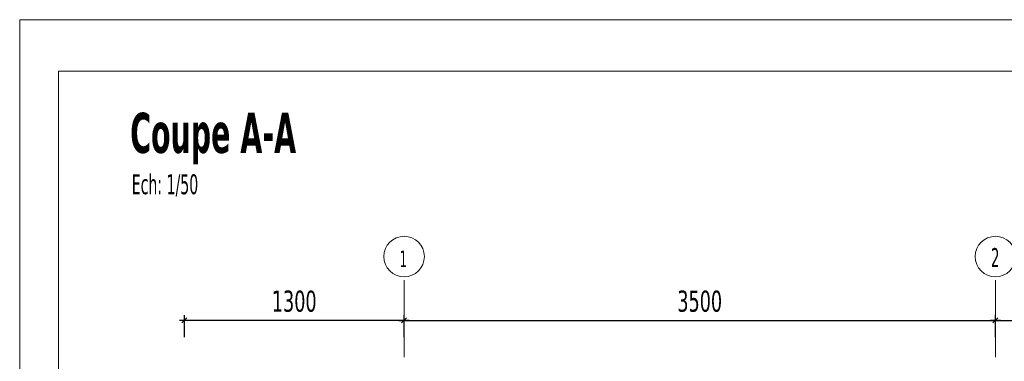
# Model space of a CAD drawing. Header units: millimetres. Extents: x 1567 to 2756, y -116 to 725.
# Tile 196 of 256: x 1567 to 1683, y 685 to 725. Entities that reach past the tile are written whole.
import ezdxf

# ---------------------------------------------------------------- set-up
doc = ezdxf.new("R2010")
doc.units = ezdxf.units.MM
doc.linetypes.add('CADWORK_5', pattern=[13.2, 10, -1.5, 0.2, -1.5])
for name, color, linetype in [('Ech.1_1', 7, 'Continuous'), ('Ech.1_100', 7, 'Continuous'), ('Ech.1_50', 7, 'Continuous')]:
    doc.layers.add(name, color=color, linetype=linetype)
doc.styles.add('tahoma-', font='txt', dxfattribs={"height": 1})
doc.styles.add('tahoma-b', font='txt', dxfattribs={"height": 1})
doc.styles.add('tahoma-z-r', font='txt', dxfattribs={"width": 0.704918})
doc.dimstyles.new('ISO-25', dxfattribs={"dimtxt": 2.5, "dimasz": 2.5, "dimexe": 1.25, "dimexo": 0.625, "dimtad": 1, "dimtxsty": 'Standard', "dimcen": 2.5, "dimadec": 0, "dimazin": 0, "dimtfac": 1, "dimtmove": 0, "dimatfit": 3, "dimfxl": 1, "dimarcsym": 0})

# ---------------------------------------------------------------- blocks, each defined once
blk = doc.blocks.new('cw-dimension-symbol2')
at = {"color": 0, "linetype": 'Continuous', "lineweight": -2}
for p, q in [((-1, 0), (1, 0)), ((-0.5, -0.5), (0.5, 0.5))]:
    blk.add_line(p, q, dxfattribs=at)
blk = doc.blocks.new('*D149')
at = {"layer": 'Defpoints', "color": 0}
for p in [(1586.22, 689.89), (1586.22, 687.89), (1612.22, 687.89)]:
    blk.add_point(p, dxfattribs=at)
at = {"layer": 'Ech.1_50', "color": 0, "linetype": 'Continuous', "lineweight": -2}
for p, q in [((1586.22, 687.89), (1586.22, 690.49)), ((1612.22, 687.89), (1612.22, 690.49)), ((1611.62, 689.89), (1586.82, 689.89))]:
    blk.add_line(p, q, dxfattribs=at)
at = {"layer": 'Ech.1_50', "color": 0, "lineweight": -2, "xscale": 0.6000000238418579, "yscale": 0.6000000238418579, "zscale": 0.6000000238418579, "rotation": 180}
blk.add_blockref('cw-dimension-symbol2', (1586.22, 689.89), dxfattribs=at)
at = {"layer": 'Ech.1_50', "color": 0, "lineweight": -2, "xscale": 0.6000000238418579, "yscale": 0.6000000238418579, "zscale": 0.6000000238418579}
blk.add_blockref('cw-dimension-symbol2', (1612.22, 689.89), dxfattribs=at)
at = {"layer": 'Ech.1_50', "color": 7, "linetype": 'Continuous', "lineweight": 5, "insert": (1599.22, 692.14), "char_height": 2.5, "attachment_point": 5, "style": 'tahoma-z-r'}
blk.add_mtext('1300', dxfattribs=at)
blk = doc.blocks.new('*D151')
at = {"layer": 'Defpoints', "color": 0}
for p in [(1682.22, 689.89), (1612.22, 687.89), (1682.22, 687.89)]:
    blk.add_point(p, dxfattribs=at)
at = {"layer": 'Ech.1_50', "color": 0, "linetype": 'Continuous', "lineweight": -2}
for p, q in [((1612.22, 687.89), (1612.22, 690.49)), ((1682.22, 687.89), (1682.22, 690.49)), ((1612.82, 689.89), (1681.62, 689.89))]:
    blk.add_line(p, q, dxfattribs=at)
at = {"layer": 'Ech.1_50', "color": 0, "lineweight": -2, "xscale": 0.6000000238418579, "yscale": 0.6000000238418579, "zscale": 0.6000000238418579, "rotation": 180}
blk.add_blockref('cw-dimension-symbol2', (1612.22, 689.89), dxfattribs=at)
at = {"layer": 'Ech.1_50', "color": 0, "lineweight": -2, "xscale": 0.6000000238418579, "yscale": 0.6000000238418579, "zscale": 0.6000000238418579}
blk.add_blockref('cw-dimension-symbol2', (1682.22, 689.89), dxfattribs=at)
at = {"layer": 'Ech.1_50', "color": 7, "linetype": 'Continuous', "lineweight": 5, "insert": (1647.22, 692.14), "char_height": 2.5, "attachment_point": 5, "style": 'tahoma-z-r'}
blk.add_mtext('3500', dxfattribs=at)
blk = doc.blocks.new('*D152')
at = {"layer": 'Defpoints', "color": 0}
for p in [(1752.22, 689.89), (1682.22, 687.89), (1752.22, 687.89)]:
    blk.add_point(p, dxfattribs=at)
at = {"layer": 'Ech.1_50', "color": 0, "linetype": 'Continuous', "lineweight": -2}
for p, q in [((1682.22, 687.89), (1682.22, 690.49)), ((1752.22, 687.89), (1752.22, 690.49)), ((1682.82, 689.89), (1751.62, 689.89))]:
    blk.add_line(p, q, dxfattribs=at)
at = {"layer": 'Ech.1_50', "color": 0, "lineweight": -2, "xscale": 0.6000000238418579, "yscale": 0.6000000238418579, "zscale": 0.6000000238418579, "rotation": 180}
blk.add_blockref('cw-dimension-symbol2', (1682.22, 689.89), dxfattribs=at)
at = {"layer": 'Ech.1_50', "color": 0, "lineweight": -2, "xscale": 0.6000000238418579, "yscale": 0.6000000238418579, "zscale": 0.6000000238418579}
blk.add_blockref('cw-dimension-symbol2', (1752.22, 689.89), dxfattribs=at)
at = {"layer": 'Ech.1_50', "color": 7, "linetype": 'Continuous', "lineweight": 5, "insert": (1717.22, 692.14), "char_height": 2.5, "attachment_point": 5, "style": 'tahoma-z-r'}
blk.add_mtext('3500', dxfattribs=at)

msp = doc.modelspace()

# ---------------------------------------------------------------- dimensions: what is measured, and where the dimension line sits
at = {"layer": 'Ech.1_50', "color": 7, "linetype": 'Continuous', "lineweight": 5}
for base, p1, p2, angle, text, picture, middle in [((1586.223, 689.889), (1612.223, 687.889), (1586.223, 687.889), 180, '1300', '*D149', (1599.223, 692.139)), ((1682.223, 689.889), (1612.223, 687.889), (1682.223, 687.889), 0, '3500', '*D151', (1647.223, 692.139)), ((1752.223, 689.889), (1682.223, 687.889), (1752.223, 687.889), 0, '3500', '*D152', (1717.223, 692.139))]:
    dim = msp.add_linear_dim(base=base, p1=p1, p2=p2, angle=angle, text=text, dimstyle='ISO-25', override={"dimtxt": 2.5, "dimasz": 0.6, "dimexe": 0.6, "dimexo": 0, "dimgap": 0, "dimdec": 0, "dimlfac": 1, "dimtxsty": 'tahoma-z-r', "dimblk": 'cw-dimension-symbol2', "dimclrt": 7, "dimtmove": 2}, dxfattribs=at)
    dim.commit()
    dim.dimension.update_dxf_attribs({"geometry": picture, "text_midpoint": middle, "dimtype": 161})

# ---------------------------------------------------------------- wipeouts: each hides what was drawn before it
at = {"linetype": 'Continuous'}
for points in [[(1612.223, 695.044), (1612.238, 695.044), (1612.253, 695.044), (1612.268, 695.044), (1612.283, 695.045), (1612.298, 695.045), (1612.313, 695.046), (1612.329, 695.046), (1612.344, 695.047), (1612.359, 695.048), (1612.374, 695.049), (1612.389, 695.05), (1612.404, 695.051), (1612.419, 695.052), (1612.434, 695.053), (1612.449, 695.055), (1612.464, 695.056), (1612.479, 695.058), (1612.494, 695.059), (1612.509, 695.061), (1612.524, 695.063), (1612.539, 695.065), (1612.554, 695.067), (1612.569, 695.069), (1612.584, 695.071), (1612.598, 695.074), (1612.613, 695.076), (1612.628, 695.078), (1612.643, 695.081), (1612.658, 695.084), (1612.673, 695.087), (1612.688, 695.089), (1612.702, 695.092), (1612.717, 695.095), (1612.732, 695.099), (1612.747, 695.102), (1612.761, 695.105), (1612.776, 695.109), (1612.791, 695.112), (1612.805, 695.116), (1612.82, 695.119), (1612.834, 695.123), (1612.849, 695.127), (1612.864, 695.131), (1612.878, 695.135), (1612.893, 695.139), (1612.907, 695.144), (1612.921, 695.148), (1612.936, 695.152), (1612.95, 695.157), (1612.965, 695.161), (1612.979, 695.166), (1612.993, 695.171), (1613.008, 695.176), (1613.022, 695.181), (1613.036, 695.186), (1613.05, 695.191), (1613.064, 695.196), (1613.078, 695.202), (1613.092, 695.207), (1613.107, 695.213), (1613.121, 695.218), (1613.134, 695.224), (1613.148, 695.23), (1613.162, 695.235), (1613.176, 695.241), (1613.19, 695.247), (1613.204, 695.254), (1613.218, 695.26), (1613.231, 695.266), (1613.245, 695.272), (1613.259, 695.279), (1613.272, 695.285), (1613.286, 695.292), (1613.299, 695.299), (1613.313, 695.306), (1613.326, 695.312), (1613.339, 695.319), (1613.353, 695.327), (1613.366, 695.334), (1613.379, 695.341), (1613.392, 695.348), (1613.406, 695.356), (1613.419, 695.363), (1613.432, 695.371), (1613.445, 695.378), (1613.458, 695.386), (1613.471, 695.394), (1613.483, 695.402), (1613.496, 695.41), (1613.509, 695.418), (1613.522, 695.426), (1613.534, 695.434), (1613.547, 695.442), (1613.56, 695.451), (1613.572, 695.459), (1613.584, 695.468), (1613.597, 695.476), (1613.609, 695.485), (1613.621, 695.494), (1613.634, 695.502), (1613.646, 695.511), (1613.658, 695.52), (1613.67, 695.529), (1613.682, 695.538), (1613.694, 695.548), (1613.706, 695.557), (1613.718, 695.566), (1613.729, 695.576), (1613.741, 695.585), (1613.753, 695.595), (1613.764, 695.604), (1613.776, 695.614), (1613.787, 695.624), (1613.799, 695.634), (1613.81, 695.644), (1613.821, 695.654), (1613.833, 695.664), (1613.844, 695.674), (1613.855, 695.684), (1613.866, 695.695), (1613.877, 695.705), (1613.888, 695.715), (1613.899, 695.726), (1613.909, 695.736), (1613.92, 695.747), (1613.931, 695.758), (1613.941, 695.768), (1613.952, 695.779), (1613.962, 695.79), (1613.973, 695.801), (1613.983, 695.812), (1613.993, 695.823), (1614.003, 695.834), (1614.013, 695.846), (1614.023, 695.857), (1614.033, 695.868), (1614.043, 695.88), (1614.053, 695.891), (1614.063, 695.903), (1614.072, 695.914), (1614.082, 695.926), (1614.091, 695.938), (1614.101, 695.949), (1614.11, 695.961), (1614.119, 695.973), (1614.129, 695.985), (1614.138, 695.997), (1614.147, 696.009), (1614.156, 696.021), (1614.165, 696.033), (1614.173, 696.046), (1614.182, 696.058), (1614.191, 696.07), (1614.199, 696.083), (1614.208, 696.095), (1614.216, 696.108), (1614.225, 696.12), (1614.233, 696.133), (1614.241, 696.145), (1614.249, 696.158), (1614.257, 696.171), (1614.265, 696.184), (1614.273, 696.196), (1614.281, 696.209), (1614.289, 696.222), (1614.296, 696.235), (1614.304, 696.248), (1614.311, 696.261), (1614.319, 696.275), (1614.326, 696.288), (1614.333, 696.301), (1614.341, 696.314), (1614.348, 696.328), (1614.355, 696.341), (1614.361, 696.354), (1614.368, 696.368), (1614.375, 696.381), (1614.382, 696.395), (1614.388, 696.409), (1614.395, 696.422), (1614.401, 696.436), (1614.407, 696.45), (1614.413, 696.463), (1614.42, 696.477), (1614.426, 696.491), (1614.432, 696.505), (1614.437, 696.519), (1614.443, 696.533), (1614.449, 696.547), (1614.454, 696.561), (1614.46, 696.575), (1614.465, 696.589), (1614.471, 696.603), (1614.476, 696.617), (1614.481, 696.631), (1614.486, 696.645), (1614.491, 696.659), (1614.496, 696.674), (1614.501, 696.688), (1614.506, 696.702), (1614.51, 696.717), (1614.515, 696.731), (1614.519, 696.746), (1614.523, 696.76), (1614.528, 696.774), (1614.532, 696.789), (1614.536, 696.803), (1614.54, 696.818), (1614.544, 696.833), (1614.548, 696.847), (1614.551, 696.862), (1614.555, 696.876), (1614.558, 696.891), (1614.562, 696.906), (1614.565, 696.92), (1614.568, 696.935), (1614.572, 696.95), (1614.575, 696.965), (1614.578, 696.98), (1614.58, 696.994), (1614.583, 697.009), (1614.586, 697.024), (1614.589, 697.039), (1614.591, 697.054), (1614.593, 697.069), (1614.596, 697.083), (1614.598, 697.098), (1614.6, 697.113), (1614.602, 697.128), (1614.604, 697.143), (1614.606, 697.158), (1614.608, 697.173), (1614.609, 697.188), (1614.611, 697.203), (1614.612, 697.218), (1614.614, 697.233), (1614.615, 697.248), (1614.616, 697.263), (1614.617, 697.278), (1614.618, 697.293), (1614.619, 697.308), (1614.62, 697.323), (1614.621, 697.339), (1614.621, 697.354), (1614.622, 697.369), (1614.622, 697.384), (1614.623, 697.399), (1614.623, 697.414), (1614.623, 697.429), (1614.623, 697.444), (1614.623, 697.459), (1614.623, 697.474), (1614.623, 697.489), (1614.622, 697.504), (1614.622, 697.519), (1614.621, 697.534), (1614.621, 697.55), (1614.62, 697.565), (1614.619, 697.58), (1614.618, 697.595), (1614.617, 697.61), (1614.616, 697.625), (1614.615, 697.64), (1614.614, 697.655), (1614.612, 697.67), (1614.611, 697.685), (1614.609, 697.7), (1614.608, 697.715), (1614.606, 697.73), (1614.604, 697.745), (1614.602, 697.76), (1614.6, 697.775), (1614.598, 697.79), (1614.596, 697.805), (1614.593, 697.819), (1614.591, 697.834), (1614.589, 697.849), (1614.586, 697.864), (1614.583, 697.879), (1614.58, 697.894), (1614.578, 697.909), (1614.575, 697.923), (1614.572, 697.938), (1614.568, 697.953), (1614.565, 697.968), (1614.562, 697.982), (1614.558, 697.997), (1614.555, 698.012), (1614.551, 698.026), (1614.548, 698.041), (1614.544, 698.055), (1614.54, 698.07), (1614.536, 698.085), (1614.532, 698.099), (1614.528, 698.114), (1614.523, 698.128), (1614.519, 698.143), (1614.515, 698.157), (1614.51, 698.171), (1614.506, 698.186), (1614.501, 698.2), (1614.496, 698.214), (1614.491, 698.229), (1614.486, 698.243), (1614.481, 698.257), (1614.476, 698.271), (1614.471, 698.285), (1614.465, 698.299), (1614.46, 698.313), (1614.454, 698.328), (1614.449, 698.342), (1614.443, 698.355), (1614.437, 698.369), (1614.432, 698.383), (1614.426, 698.397), (1614.42, 698.411), (1614.413, 698.425), (1614.407, 698.439), (1614.401, 698.452), (1614.395, 698.466), (1614.388, 698.48), (1614.382, 698.493), (1614.375, 698.507), (1614.368, 698.52), (1614.361, 698.534), (1614.355, 698.547), (1614.348, 698.56), (1614.341, 698.574), (1614.333, 698.587), (1614.326, 698.6), (1614.319, 698.613), (1614.311, 698.627), (1614.304, 698.64), (1614.296, 698.653), (1614.289, 698.666), (1614.281, 698.679), (1614.273, 698.692), (1614.265, 698.704), (1614.257, 698.717), (1614.249, 698.73), (1614.241, 698.743), (1614.233, 698.755), (1614.225, 698.768), (1614.216, 698.781), (1614.208, 698.793), (1614.199, 698.805), (1614.191, 698.818), (1614.182, 698.83), (1614.173, 698.842), (1614.165, 698.855), (1614.156, 698.867), (1614.147, 698.879), (1614.138, 698.891), (1614.129, 698.903), (1614.119, 698.915), (1614.11, 698.927), (1614.101, 698.939), (1614.091, 698.95), (1614.082, 698.962), (1614.072, 698.974), (1614.063, 698.985), (1614.053, 698.997), (1614.043, 699.008), (1614.033, 699.02), (1614.023, 699.031), (1614.013, 699.042), (1614.003, 699.054), (1613.993, 699.065), (1613.983, 699.076), (1613.973, 699.087), (1613.962, 699.098), (1613.952, 699.109), (1613.941, 699.12), (1613.931, 699.13), (1613.92, 699.141), (1613.909, 699.152), (1613.899, 699.162), (1613.888, 699.173), (1613.877, 699.183), (1613.866, 699.194), (1613.855, 699.204), (1613.844, 699.214), (1613.833, 699.224), (1613.821, 699.234), (1613.81, 699.244), (1613.799, 699.254), (1613.787, 699.264), (1613.776, 699.274), (1613.764, 699.284), (1613.753, 699.293), (1613.741, 699.303), (1613.729, 699.312), (1613.718, 699.322), (1613.706, 699.331), (1613.694, 699.34), (1613.682, 699.35), (1613.67, 699.359), (1613.658, 699.368), (1613.646, 699.377), (1613.634, 699.386), (1613.621, 699.394), (1613.609, 699.403), (1613.597, 699.412), (1613.584, 699.421), (1613.572, 699.429), (1613.56, 699.437), (1613.547, 699.446), (1613.534, 699.454), (1613.522, 699.462), (1613.509, 699.47), (1613.496, 699.478), (1613.483, 699.486), (1613.471, 699.494), (1613.458, 699.502), (1613.445, 699.51), (1613.432, 699.517), (1613.419, 699.525), (1613.406, 699.532), (1613.392, 699.54), (1613.379, 699.547), (1613.366, 699.554), (1613.353, 699.562), (1613.339, 699.569), (1613.326, 699.576), (1613.313, 699.582), (1613.299, 699.589), (1613.286, 699.596), (1613.272, 699.603), (1613.259, 699.609), (1613.245, 699.616), (1613.231, 699.622), (1613.218, 699.628), (1613.204, 699.634), (1613.19, 699.641), (1613.176, 699.647), (1613.162, 699.653), (1613.148, 699.658), (1613.134, 699.664), (1613.121, 699.67), (1613.107, 699.675), (1613.092, 699.681), (1613.078, 699.686), (1613.064, 699.692), (1613.05, 699.697), (1613.036, 699.702), (1613.022, 699.707), (1613.008, 699.712), (1612.993, 699.717), (1612.979, 699.722), (1612.965, 699.727), (1612.95, 699.731), (1612.936, 699.736), (1612.921, 699.74), (1612.907, 699.744), (1612.893, 699.749), (1612.878, 699.753), (1612.864, 699.757), (1612.849, 699.761), (1612.834, 699.765), (1612.82, 699.769), (1612.805, 699.772), (1612.791, 699.776), (1612.776, 699.779), (1612.761, 699.783), (1612.747, 699.786), (1612.732, 699.789), (1612.717, 699.793), (1612.702, 699.796), (1612.688, 699.799), (1612.673, 699.802), (1612.658, 699.804), (1612.643, 699.807), (1612.628, 699.81), (1612.613, 699.812), (1612.598, 699.814), (1612.584, 699.817), (1612.569, 699.819), (1612.554, 699.821), (1612.539, 699.823), (1612.524, 699.825), (1612.509, 699.827), (1612.494, 699.829), (1612.479, 699.83), (1612.464, 699.832), (1612.449, 699.833), (1612.434, 699.835), (1612.419, 699.836), (1612.404, 699.837), (1612.389, 699.838), (1612.374, 699.839), (1612.359, 699.84), (1612.344, 699.841), (1612.329, 699.842), (1612.313, 699.842), (1612.298, 699.843), (1612.283, 699.843), (1612.268, 699.844), (1612.253, 699.844), (1612.238, 699.844), (1612.223, 699.844), (1612.208, 699.844), (1612.193, 699.844), (1612.178, 699.844), (1612.163, 699.843), (1612.148, 699.843), (1612.133, 699.842), (1612.117, 699.842), (1612.102, 699.841), (1612.087, 699.84), (1612.072, 699.839), (1612.057, 699.838), (1612.042, 699.837), (1612.027, 699.836), (1612.012, 699.835), (1611.997, 699.833), (1611.982, 699.832), (1611.967, 699.83), (1611.952, 699.829), (1611.937, 699.827), (1611.922, 699.825), (1611.907, 699.823), (1611.892, 699.821), (1611.877, 699.819), (1611.862, 699.817), (1611.848, 699.814), (1611.833, 699.812), (1611.818, 699.81), (1611.803, 699.807), (1611.788, 699.804), (1611.773, 699.802), (1611.758, 699.799), (1611.744, 699.796), (1611.729, 699.793), (1611.714, 699.789), (1611.699, 699.786), (1611.685, 699.783), (1611.67, 699.779), (1611.655, 699.776), (1611.641, 699.772), (1611.626, 699.769), (1611.612, 699.765), (1611.597, 699.761), (1611.582, 699.757), (1611.568, 699.753), (1611.553, 699.749), (1611.539, 699.744), (1611.525, 699.74), (1611.51, 699.736), (1611.496, 699.731), (1611.481, 699.727), (1611.467, 699.722), (1611.453, 699.717), (1611.438, 699.712), (1611.424, 699.707), (1611.41, 699.702), (1611.396, 699.697), (1611.382, 699.692), (1611.368, 699.686), (1611.354, 699.681), (1611.34, 699.675), (1611.326, 699.67), (1611.312, 699.664), (1611.298, 699.658), (1611.284, 699.653), (1611.27, 699.647), (1611.256, 699.641), (1611.242, 699.634), (1611.229, 699.628), (1611.215, 699.622), (1611.201, 699.616), (1611.188, 699.609), (1611.174, 699.603), (1611.16, 699.596), (1611.147, 699.589), (1611.133, 699.582), (1611.12, 699.576), (1611.107, 699.569), (1611.093, 699.562), (1611.08, 699.554), (1611.067, 699.547), (1611.054, 699.54), (1611.04, 699.532), (1611.027, 699.525), (1611.014, 699.517), (1611.001, 699.51), (1610.988, 699.502), (1610.975, 699.494), (1610.963, 699.486), (1610.95, 699.478), (1610.937, 699.47), (1610.924, 699.462), (1610.912, 699.454), (1610.899, 699.446), (1610.887, 699.437), (1610.874, 699.429), (1610.862, 699.421), (1610.849, 699.412), (1610.837, 699.403), (1610.825, 699.394), (1610.812, 699.386), (1610.8, 699.377), (1610.788, 699.368), (1610.776, 699.359), (1610.764, 699.35), (1610.752, 699.34), (1610.74, 699.331), (1610.728, 699.322), (1610.717, 699.312), (1610.705, 699.303), (1610.693, 699.293), (1610.682, 699.284), (1610.67, 699.274), (1610.659, 699.264), (1610.647, 699.254), (1610.636, 699.244), (1610.625, 699.234), (1610.613, 699.224), (1610.602, 699.214), (1610.591, 699.204), (1610.58, 699.194), (1610.569, 699.183), (1610.558, 699.173), (1610.547, 699.162), (1610.537, 699.152), (1610.526, 699.141), (1610.515, 699.13), (1610.505, 699.12), (1610.494, 699.109), (1610.484, 699.098), (1610.473, 699.087), (1610.463, 699.076), (1610.453, 699.065), (1610.443, 699.054), (1610.433, 699.042), (1610.423, 699.031), (1610.413, 699.02), (1610.403, 699.008), (1610.393, 698.997), (1610.383, 698.985), (1610.374, 698.974), (1610.364, 698.962), (1610.355, 698.95), (1610.345, 698.939), (1610.336, 698.927), (1610.327, 698.915), (1610.317, 698.903), (1610.308, 698.891), (1610.299, 698.879), (1610.29, 698.867), (1610.281, 698.855), (1610.273, 698.842), (1610.264, 698.83), (1610.255, 698.818), (1610.247, 698.805), (1610.238, 698.793), (1610.23, 698.781), (1610.221, 698.768), (1610.213, 698.755), (1610.205, 698.743), (1610.197, 698.73), (1610.189, 698.717), (1610.181, 698.704), (1610.173, 698.692), (1610.165, 698.679), (1610.157, 698.666), (1610.15, 698.653), (1610.142, 698.64), (1610.135, 698.627), (1610.127, 698.613), (1610.12, 698.6), (1610.113, 698.587), (1610.106, 698.574), (1610.098, 698.56), (1610.091, 698.547), (1610.085, 698.534), (1610.078, 698.52), (1610.071, 698.507), (1610.064, 698.493), (1610.058, 698.48), (1610.051, 698.466), (1610.045, 698.452), (1610.039, 698.439), (1610.033, 698.425), (1610.026, 698.411), (1610.02, 698.397), (1610.014, 698.383), (1610.009, 698.369), (1610.003, 698.355), (1609.997, 698.342), (1609.992, 698.328), (1609.986, 698.313), (1609.981, 698.299), (1609.975, 698.285), (1609.97, 698.271), (1609.965, 698.257), (1609.96, 698.243), (1609.955, 698.229), (1609.95, 698.214), (1609.945, 698.2), (1609.94, 698.186), (1609.936, 698.171), (1609.931, 698.157), (1609.927, 698.143), (1609.923, 698.128), (1609.918, 698.114), (1609.914, 698.099), (1609.91, 698.085), (1609.906, 698.07), (1609.902, 698.055), (1609.898, 698.041), (1609.895, 698.026), (1609.891, 698.012), (1609.888, 697.997), (1609.884, 697.982), (1609.881, 697.968), (1609.878, 697.953), (1609.874, 697.938), (1609.871, 697.923), (1609.868, 697.909), (1609.866, 697.894), (1609.863, 697.879), (1609.86, 697.864), (1609.857, 697.849), (1609.855, 697.834), (1609.853, 697.819), (1609.85, 697.805), (1609.848, 697.79), (1609.846, 697.775), (1609.844, 697.76), (1609.842, 697.745), (1609.84, 697.73), (1609.838, 697.715), (1609.837, 697.7), (1609.835, 697.685), (1609.834, 697.67), (1609.832, 697.655), (1609.831, 697.64), (1609.83, 697.625), (1609.829, 697.61), (1609.828, 697.595), (1609.827, 697.58), (1609.826, 697.565), (1609.825, 697.55), (1609.825, 697.534), (1609.824, 697.519), (1609.824, 697.504), (1609.823, 697.489), (1609.823, 697.474), (1609.823, 697.459), (1609.823, 697.444), (1609.823, 697.429), (1609.823, 697.414), (1609.823, 697.399), (1609.824, 697.384), (1609.824, 697.369), (1609.825, 697.354), (1609.825, 697.339), (1609.826, 697.323), (1609.827, 697.308), (1609.828, 697.293), (1609.829, 697.278), (1609.83, 697.263), (1609.831, 697.248), (1609.832, 697.233), (1609.834, 697.218), (1609.835, 697.203), (1609.837, 697.188), (1609.838, 697.173), (1609.84, 697.158), (1609.842, 697.143), (1609.844, 697.128), (1609.846, 697.113), (1609.848, 697.098), (1609.85, 697.083), (1609.853, 697.069), (1609.855, 697.054), (1609.857, 697.039), (1609.86, 697.024), (1609.863, 697.009), (1609.866, 696.994), (1609.868, 696.98), (1609.871, 696.965), (1609.874, 696.95), (1609.878, 696.935), (1609.881, 696.92), (1609.884, 696.906), (1609.888, 696.891), (1609.891, 696.876), (1609.895, 696.862), (1609.898, 696.847), (1609.902, 696.833), (1609.906, 696.818), (1609.91, 696.803), (1609.914, 696.789), (1609.918, 696.774), (1609.923, 696.76), (1609.927, 696.746), (1609.931, 696.731), (1609.936, 696.717), (1609.94, 696.702), (1609.945, 696.688), (1609.95, 696.674), (1609.955, 696.659), (1609.96, 696.645), (1609.965, 696.631), (1609.97, 696.617), (1609.975, 696.603), (1609.981, 696.589), (1609.986, 696.575), (1609.992, 696.561), (1609.997, 696.547), (1610.003, 696.533), (1610.009, 696.519), (1610.014, 696.505), (1610.02, 696.491), (1610.026, 696.477), (1610.033, 696.463), (1610.039, 696.45), (1610.045, 696.436), (1610.051, 696.422), (1610.058, 696.409), (1610.064, 696.395), (1610.071, 696.381), (1610.078, 696.368), (1610.085, 696.354), (1610.091, 696.341), (1610.098, 696.328), (1610.106, 696.314), (1610.113, 696.301), (1610.12, 696.288), (1610.127, 696.275), (1610.135, 696.261), (1610.142, 696.248), (1610.15, 696.235), (1610.157, 696.222), (1610.165, 696.209), (1610.173, 696.196), (1610.181, 696.184), (1610.189, 696.171), (1610.197, 696.158), (1610.205, 696.145), (1610.213, 696.133), (1610.221, 696.12), (1610.23, 696.108), (1610.238, 696.095), (1610.247, 696.083), (1610.255, 696.07), (1610.264, 696.058), (1610.273, 696.046), (1610.281, 696.033), (1610.29, 696.021), (1610.299, 696.009), (1610.308, 695.997), (1610.317, 695.985), (1610.327, 695.973), (1610.336, 695.961), (1610.345, 695.949), (1610.355, 695.938), (1610.364, 695.926), (1610.374, 695.914), (1610.383, 695.903), (1610.393, 695.891), (1610.403, 695.88), (1610.413, 695.868), (1610.423, 695.857), (1610.433, 695.846), (1610.443, 695.834), (1610.453, 695.823), (1610.463, 695.812), (1610.473, 695.801), (1610.484, 695.79), (1610.494, 695.779), (1610.505, 695.768), (1610.515, 695.758), (1610.526, 695.747), (1610.537, 695.736), (1610.547, 695.726), (1610.558, 695.715), (1610.569, 695.705), (1610.58, 695.695), (1610.591, 695.684), (1610.602, 695.674), (1610.613, 695.664), (1610.625, 695.654), (1610.636, 695.644), (1610.647, 695.634), (1610.659, 695.624), (1610.67, 695.614), (1610.682, 695.604), (1610.693, 695.595), (1610.705, 695.585), (1610.717, 695.576), (1610.728, 695.566), (1610.74, 695.557), (1610.752, 695.548), (1610.764, 695.538), (1610.776, 695.529), (1610.788, 695.52), (1610.8, 695.511), (1610.812, 695.502), (1610.825, 695.494), (1610.837, 695.485), (1610.849, 695.476), (1610.862, 695.468), (1610.874, 695.459), (1610.887, 695.451), (1610.899, 695.442), (1610.912, 695.434), (1610.924, 695.426), (1610.937, 695.418), (1610.95, 695.41), (1610.963, 695.402), (1610.975, 695.394), (1610.988, 695.386), (1611.001, 695.378), (1611.014, 695.371), (1611.027, 695.363), (1611.04, 695.356), (1611.054, 695.348), (1611.067, 695.341), (1611.08, 695.334), (1611.093, 695.327), (1611.107, 695.319), (1611.12, 695.312), (1611.133, 695.306), (1611.147, 695.299), (1611.16, 695.292), (1611.174, 695.285), (1611.188, 695.279), (1611.201, 695.272), (1611.215, 695.266), (1611.229, 695.26), (1611.242, 695.254), (1611.256, 695.247), (1611.27, 695.241), (1611.284, 695.235), (1611.298, 695.23), (1611.312, 695.224), (1611.326, 695.218), (1611.34, 695.213), (1611.354, 695.207), (1611.368, 695.202), (1611.382, 695.196), (1611.396, 695.191), (1611.41, 695.186), (1611.424, 695.181), (1611.438, 695.176), (1611.453, 695.171), (1611.467, 695.166), (1611.481, 695.161), (1611.496, 695.157), (1611.51, 695.152), (1611.525, 695.148), (1611.539, 695.144), (1611.553, 695.139), (1611.568, 695.135), (1611.582, 695.131), (1611.597, 695.127), (1611.612, 695.123), (1611.626, 695.119), (1611.641, 695.116), (1611.655, 695.112), (1611.67, 695.109), (1611.685, 695.105), (1611.699, 695.102), (1611.714, 695.099), (1611.729, 695.095), (1611.744, 695.092), (1611.758, 695.089), (1611.773, 695.087), (1611.788, 695.084), (1611.803, 695.081), (1611.818, 695.078), (1611.833, 695.076), (1611.848, 695.074), (1611.862, 695.071), (1611.877, 695.069), (1611.892, 695.067), (1611.907, 695.065), (1611.922, 695.063), (1611.937, 695.061), (1611.952, 695.059), (1611.967, 695.058), (1611.982, 695.056), (1611.997, 695.055), (1612.012, 695.053), (1612.027, 695.052), (1612.042, 695.051), (1612.057, 695.05), (1612.072, 695.049), (1612.087, 695.048), (1612.102, 695.047), (1612.117, 695.046), (1612.133, 695.046), (1612.148, 695.045), (1612.163, 695.045), (1612.178, 695.044), (1612.193, 695.044), (1612.208, 695.044)], [(1682.223, 695.044), (1682.238, 695.044), (1682.253, 695.044), (1682.268, 695.044), (1682.283, 695.045), (1682.298, 695.045), (1682.313, 695.046), (1682.329, 695.046), (1682.344, 695.047), (1682.359, 695.048), (1682.374, 695.049), (1682.389, 695.05), (1682.404, 695.051), (1682.419, 695.052), (1682.434, 695.053), (1682.449, 695.055), (1682.464, 695.056), (1682.479, 695.058), (1682.494, 695.059), (1682.509, 695.061), (1682.524, 695.063), (1682.539, 695.065), (1682.554, 695.067), (1682.569, 695.069), (1682.584, 695.071), (1682.598, 695.074), (1682.613, 695.076), (1682.628, 695.078), (1682.643, 695.081), (1682.658, 695.084), (1682.673, 695.087), (1682.688, 695.089), (1682.702, 695.092), (1682.717, 695.095), (1682.732, 695.099), (1682.747, 695.102), (1682.761, 695.105), (1682.776, 695.109), (1682.791, 695.112), (1682.805, 695.116), (1682.82, 695.119), (1682.834, 695.123), (1682.849, 695.127), (1682.864, 695.131), (1682.878, 695.135), (1682.893, 695.139), (1682.907, 695.144), (1682.921, 695.148), (1682.936, 695.152), (1682.95, 695.157), (1682.965, 695.161), (1682.979, 695.166), (1682.993, 695.171), (1683.008, 695.176), (1683.022, 695.181), (1683.036, 695.186), (1683.05, 695.191), (1683.064, 695.196), (1683.078, 695.202), (1683.092, 695.207), (1683.107, 695.213), (1683.121, 695.218), (1683.134, 695.224), (1683.148, 695.23), (1683.162, 695.235), (1683.176, 695.241), (1683.19, 695.247), (1683.204, 695.254), (1683.218, 695.26), (1683.231, 695.266), (1683.245, 695.272), (1683.259, 695.279), (1683.272, 695.285), (1683.286, 695.292), (1683.299, 695.299), (1683.313, 695.306), (1683.326, 695.312), (1683.339, 695.319), (1683.353, 695.327), (1683.366, 695.334), (1683.379, 695.341), (1683.392, 695.348), (1683.406, 695.356), (1683.419, 695.363), (1683.432, 695.371), (1683.445, 695.378), (1683.458, 695.386), (1683.471, 695.394), (1683.483, 695.402), (1683.496, 695.41), (1683.509, 695.418), (1683.522, 695.426), (1683.534, 695.434), (1683.547, 695.442), (1683.56, 695.451), (1683.572, 695.459), (1683.584, 695.468), (1683.597, 695.476), (1683.609, 695.485), (1683.621, 695.494), (1683.634, 695.502), (1683.646, 695.511), (1683.658, 695.52), (1683.67, 695.529), (1683.682, 695.538), (1683.694, 695.548), (1683.706, 695.557), (1683.718, 695.566), (1683.729, 695.576), (1683.741, 695.585), (1683.753, 695.595), (1683.764, 695.604), (1683.776, 695.614), (1683.787, 695.624), (1683.799, 695.634), (1683.81, 695.644), (1683.821, 695.654), (1683.833, 695.664), (1683.844, 695.674), (1683.855, 695.684), (1683.866, 695.695), (1683.877, 695.705), (1683.888, 695.715), (1683.899, 695.726), (1683.909, 695.736), (1683.92, 695.747), (1683.931, 695.758), (1683.941, 695.768), (1683.952, 695.779), (1683.962, 695.79), (1683.973, 695.801), (1683.983, 695.812), (1683.993, 695.823), (1684.003, 695.834), (1684.013, 695.846), (1684.023, 695.857), (1684.033, 695.868), (1684.043, 695.88), (1684.053, 695.891), (1684.063, 695.903), (1684.072, 695.914), (1684.082, 695.926), (1684.091, 695.938), (1684.101, 695.949), (1684.11, 695.961), (1684.119, 695.973), (1684.129, 695.985), (1684.138, 695.997), (1684.147, 696.009), (1684.156, 696.021), (1684.165, 696.033), (1684.173, 696.046), (1684.182, 696.058), (1684.191, 696.07), (1684.199, 696.083), (1684.208, 696.095), (1684.216, 696.108), (1684.225, 696.12), (1684.233, 696.133), (1684.241, 696.145), (1684.249, 696.158), (1684.257, 696.171), (1684.265, 696.184), (1684.273, 696.196), (1684.281, 696.209), (1684.289, 696.222), (1684.296, 696.235), (1684.304, 696.248), (1684.311, 696.261), (1684.319, 696.275), (1684.326, 696.288), (1684.333, 696.301), (1684.341, 696.314), (1684.348, 696.328), (1684.355, 696.341), (1684.361, 696.354), (1684.368, 696.368), (1684.375, 696.381), (1684.382, 696.395), (1684.388, 696.409), (1684.395, 696.422), (1684.401, 696.436), (1684.407, 696.45), (1684.413, 696.463), (1684.42, 696.477), (1684.426, 696.491), (1684.432, 696.505), (1684.437, 696.519), (1684.443, 696.533), (1684.449, 696.547), (1684.454, 696.561), (1684.46, 696.575), (1684.465, 696.589), (1684.471, 696.603), (1684.476, 696.617), (1684.481, 696.631), (1684.486, 696.645), (1684.491, 696.659), (1684.496, 696.674), (1684.501, 696.688), (1684.506, 696.702), (1684.51, 696.717), (1684.515, 696.731), (1684.519, 696.746), (1684.523, 696.76), (1684.528, 696.774), (1684.532, 696.789), (1684.536, 696.803), (1684.54, 696.818), (1684.544, 696.833), (1684.548, 696.847), (1684.551, 696.862), (1684.555, 696.876), (1684.558, 696.891), (1684.562, 696.906), (1684.565, 696.92), (1684.568, 696.935), (1684.572, 696.95), (1684.575, 696.965), (1684.578, 696.98), (1684.58, 696.994), (1684.583, 697.009), (1684.586, 697.024), (1684.589, 697.039), (1684.591, 697.054), (1684.593, 697.069), (1684.596, 697.083), (1684.598, 697.098), (1684.6, 697.113), (1684.602, 697.128), (1684.604, 697.143), (1684.606, 697.158), (1684.608, 697.173), (1684.609, 697.188), (1684.611, 697.203), (1684.612, 697.218), (1684.614, 697.233), (1684.615, 697.248), (1684.616, 697.263), (1684.617, 697.278), (1684.618, 697.293), (1684.619, 697.308), (1684.62, 697.323), (1684.621, 697.339), (1684.621, 697.354), (1684.622, 697.369), (1684.622, 697.384), (1684.623, 697.399), (1684.623, 697.414), (1684.623, 697.429), (1684.623, 697.444), (1684.623, 697.459), (1684.623, 697.474), (1684.623, 697.489), (1684.622, 697.504), (1684.622, 697.519), (1684.621, 697.534), (1684.621, 697.55), (1684.62, 697.565), (1684.619, 697.58), (1684.618, 697.595), (1684.617, 697.61), (1684.616, 697.625), (1684.615, 697.64), (1684.614, 697.655), (1684.612, 697.67), (1684.611, 697.685), (1684.609, 697.7), (1684.608, 697.715), (1684.606, 697.73), (1684.604, 697.745), (1684.602, 697.76), (1684.6, 697.775), (1684.598, 697.79), (1684.596, 697.805), (1684.593, 697.819), (1684.591, 697.834), (1684.589, 697.849), (1684.586, 697.864), (1684.583, 697.879), (1684.58, 697.894), (1684.578, 697.909), (1684.575, 697.923), (1684.572, 697.938), (1684.568, 697.953), (1684.565, 697.968), (1684.562, 697.982), (1684.558, 697.997), (1684.555, 698.012), (1684.551, 698.026), (1684.548, 698.041), (1684.544, 698.055), (1684.54, 698.07), (1684.536, 698.085), (1684.532, 698.099), (1684.528, 698.114), (1684.523, 698.128), (1684.519, 698.143), (1684.515, 698.157), (1684.51, 698.171), (1684.506, 698.186), (1684.501, 698.2), (1684.496, 698.214), (1684.491, 698.229), (1684.486, 698.243), (1684.481, 698.257), (1684.476, 698.271), (1684.471, 698.285), (1684.465, 698.299), (1684.46, 698.313), (1684.454, 698.328), (1684.449, 698.342), (1684.443, 698.355), (1684.437, 698.369), (1684.432, 698.383), (1684.426, 698.397), (1684.42, 698.411), (1684.413, 698.425), (1684.407, 698.439), (1684.401, 698.452), (1684.395, 698.466), (1684.388, 698.48), (1684.382, 698.493), (1684.375, 698.507), (1684.368, 698.52), (1684.361, 698.534), (1684.355, 698.547), (1684.348, 698.56), (1684.341, 698.574), (1684.333, 698.587), (1684.326, 698.6), (1684.319, 698.613), (1684.311, 698.627), (1684.304, 698.64), (1684.296, 698.653), (1684.289, 698.666), (1684.281, 698.679), (1684.273, 698.692), (1684.265, 698.704), (1684.257, 698.717), (1684.249, 698.73), (1684.241, 698.743), (1684.233, 698.755), (1684.225, 698.768), (1684.216, 698.781), (1684.208, 698.793), (1684.199, 698.805), (1684.191, 698.818), (1684.182, 698.83), (1684.173, 698.842), (1684.165, 698.855), (1684.156, 698.867), (1684.147, 698.879), (1684.138, 698.891), (1684.129, 698.903), (1684.119, 698.915), (1684.11, 698.927), (1684.101, 698.939), (1684.091, 698.95), (1684.082, 698.962), (1684.072, 698.974), (1684.063, 698.985), (1684.053, 698.997), (1684.043, 699.008), (1684.033, 699.02), (1684.023, 699.031), (1684.013, 699.042), (1684.003, 699.054), (1683.993, 699.065), (1683.983, 699.076), (1683.973, 699.087), (1683.962, 699.098), (1683.952, 699.109), (1683.941, 699.12), (1683.931, 699.13), (1683.92, 699.141), (1683.909, 699.152), (1683.899, 699.162), (1683.888, 699.173), (1683.877, 699.183), (1683.866, 699.194), (1683.855, 699.204), (1683.844, 699.214), (1683.833, 699.224), (1683.821, 699.234), (1683.81, 699.244), (1683.799, 699.254), (1683.787, 699.264), (1683.776, 699.274), (1683.764, 699.284), (1683.753, 699.293), (1683.741, 699.303), (1683.729, 699.312), (1683.718, 699.322), (1683.706, 699.331), (1683.694, 699.34), (1683.682, 699.35), (1683.67, 699.359), (1683.658, 699.368), (1683.646, 699.377), (1683.634, 699.386), (1683.621, 699.394), (1683.609, 699.403), (1683.597, 699.412), (1683.584, 699.421), (1683.572, 699.429), (1683.56, 699.437), (1683.547, 699.446), (1683.534, 699.454), (1683.522, 699.462), (1683.509, 699.47), (1683.496, 699.478), (1683.483, 699.486), (1683.471, 699.494), (1683.458, 699.502), (1683.445, 699.51), (1683.432, 699.517), (1683.419, 699.525), (1683.406, 699.532), (1683.392, 699.54), (1683.379, 699.547), (1683.366, 699.554), (1683.353, 699.562), (1683.339, 699.569), (1683.326, 699.576), (1683.313, 699.582), (1683.299, 699.589), (1683.286, 699.596), (1683.272, 699.603), (1683.259, 699.609), (1683.245, 699.616), (1683.231, 699.622), (1683.218, 699.628), (1683.204, 699.634), (1683.19, 699.641), (1683.176, 699.647), (1683.162, 699.653), (1683.148, 699.658), (1683.134, 699.664), (1683.121, 699.67), (1683.107, 699.675), (1683.092, 699.681), (1683.078, 699.686), (1683.064, 699.692), (1683.05, 699.697), (1683.036, 699.702), (1683.022, 699.707), (1683.008, 699.712), (1682.993, 699.717), (1682.979, 699.722), (1682.965, 699.727), (1682.95, 699.731), (1682.936, 699.736), (1682.921, 699.74), (1682.907, 699.744), (1682.893, 699.749), (1682.878, 699.753), (1682.864, 699.757), (1682.849, 699.761), (1682.834, 699.765), (1682.82, 699.769), (1682.805, 699.772), (1682.791, 699.776), (1682.776, 699.779), (1682.761, 699.783), (1682.747, 699.786), (1682.732, 699.789), (1682.717, 699.793), (1682.702, 699.796), (1682.688, 699.799), (1682.673, 699.802), (1682.658, 699.804), (1682.643, 699.807), (1682.628, 699.81), (1682.613, 699.812), (1682.598, 699.814), (1682.584, 699.817), (1682.569, 699.819), (1682.554, 699.821), (1682.539, 699.823), (1682.524, 699.825), (1682.509, 699.827), (1682.494, 699.829), (1682.479, 699.83), (1682.464, 699.832), (1682.449, 699.833), (1682.434, 699.835), (1682.419, 699.836), (1682.404, 699.837), (1682.389, 699.838), (1682.374, 699.839), (1682.359, 699.84), (1682.344, 699.841), (1682.329, 699.842), (1682.313, 699.842), (1682.298, 699.843), (1682.283, 699.843), (1682.268, 699.844), (1682.253, 699.844), (1682.238, 699.844), (1682.223, 699.844), (1682.208, 699.844), (1682.193, 699.844), (1682.178, 699.844), (1682.163, 699.843), (1682.148, 699.843), (1682.133, 699.842), (1682.117, 699.842), (1682.102, 699.841), (1682.087, 699.84), (1682.072, 699.839), (1682.057, 699.838), (1682.042, 699.837), (1682.027, 699.836), (1682.012, 699.835), (1681.997, 699.833), (1681.982, 699.832), (1681.967, 699.83), (1681.952, 699.829), (1681.937, 699.827), (1681.922, 699.825), (1681.907, 699.823), (1681.892, 699.821), (1681.877, 699.819), (1681.862, 699.817), (1681.848, 699.814), (1681.833, 699.812), (1681.818, 699.81), (1681.803, 699.807), (1681.788, 699.804), (1681.773, 699.802), (1681.758, 699.799), (1681.744, 699.796), (1681.729, 699.793), (1681.714, 699.789), (1681.699, 699.786), (1681.685, 699.783), (1681.67, 699.779), (1681.655, 699.776), (1681.641, 699.772), (1681.626, 699.769), (1681.612, 699.765), (1681.597, 699.761), (1681.582, 699.757), (1681.568, 699.753), (1681.553, 699.749), (1681.539, 699.744), (1681.525, 699.74), (1681.51, 699.736), (1681.496, 699.731), (1681.481, 699.727), (1681.467, 699.722), (1681.453, 699.717), (1681.438, 699.712), (1681.424, 699.707), (1681.41, 699.702), (1681.396, 699.697), (1681.382, 699.692), (1681.368, 699.686), (1681.354, 699.681), (1681.34, 699.675), (1681.326, 699.67), (1681.312, 699.664), (1681.298, 699.658), (1681.284, 699.653), (1681.27, 699.647), (1681.256, 699.641), (1681.242, 699.634), (1681.229, 699.628), (1681.215, 699.622), (1681.201, 699.616), (1681.188, 699.609), (1681.174, 699.603), (1681.16, 699.596), (1681.147, 699.589), (1681.133, 699.582), (1681.12, 699.576), (1681.107, 699.569), (1681.093, 699.562), (1681.08, 699.554), (1681.067, 699.547), (1681.054, 699.54), (1681.04, 699.532), (1681.027, 699.525), (1681.014, 699.517), (1681.001, 699.51), (1680.988, 699.502), (1680.975, 699.494), (1680.963, 699.486), (1680.95, 699.478), (1680.937, 699.47), (1680.924, 699.462), (1680.912, 699.454), (1680.899, 699.446), (1680.887, 699.437), (1680.874, 699.429), (1680.862, 699.421), (1680.849, 699.412), (1680.837, 699.403), (1680.825, 699.394), (1680.812, 699.386), (1680.8, 699.377), (1680.788, 699.368), (1680.776, 699.359), (1680.764, 699.35), (1680.752, 699.34), (1680.74, 699.331), (1680.728, 699.322), (1680.717, 699.312), (1680.705, 699.303), (1680.693, 699.293), (1680.682, 699.284), (1680.67, 699.274), (1680.659, 699.264), (1680.647, 699.254), (1680.636, 699.244), (1680.625, 699.234), (1680.613, 699.224), (1680.602, 699.214), (1680.591, 699.204), (1680.58, 699.194), (1680.569, 699.183), (1680.558, 699.173), (1680.547, 699.162), (1680.537, 699.152), (1680.526, 699.141), (1680.515, 699.13), (1680.505, 699.12), (1680.494, 699.109), (1680.484, 699.098), (1680.473, 699.087), (1680.463, 699.076), (1680.453, 699.065), (1680.443, 699.054), (1680.433, 699.042), (1680.423, 699.031), (1680.413, 699.02), (1680.403, 699.008), (1680.393, 698.997), (1680.383, 698.985), (1680.374, 698.974), (1680.364, 698.962), (1680.355, 698.95), (1680.345, 698.939), (1680.336, 698.927), (1680.327, 698.915), (1680.317, 698.903), (1680.308, 698.891), (1680.299, 698.879), (1680.29, 698.867), (1680.281, 698.855), (1680.273, 698.842), (1680.264, 698.83), (1680.255, 698.818), (1680.247, 698.805), (1680.238, 698.793), (1680.23, 698.781), (1680.221, 698.768), (1680.213, 698.755), (1680.205, 698.743), (1680.197, 698.73), (1680.189, 698.717), (1680.181, 698.704), (1680.173, 698.692), (1680.165, 698.679), (1680.157, 698.666), (1680.15, 698.653), (1680.142, 698.64), (1680.135, 698.627), (1680.127, 698.613), (1680.12, 698.6), (1680.113, 698.587), (1680.106, 698.574), (1680.098, 698.56), (1680.091, 698.547), (1680.085, 698.534), (1680.078, 698.52), (1680.071, 698.507), (1680.064, 698.493), (1680.058, 698.48), (1680.051, 698.466), (1680.045, 698.452), (1680.039, 698.439), (1680.033, 698.425), (1680.026, 698.411), (1680.02, 698.397), (1680.014, 698.383), (1680.009, 698.369), (1680.003, 698.355), (1679.997, 698.342), (1679.992, 698.328), (1679.986, 698.313), (1679.981, 698.299), (1679.975, 698.285), (1679.97, 698.271), (1679.965, 698.257), (1679.96, 698.243), (1679.955, 698.229), (1679.95, 698.214), (1679.945, 698.2), (1679.94, 698.186), (1679.936, 698.171), (1679.931, 698.157), (1679.927, 698.143), (1679.923, 698.128), (1679.918, 698.114), (1679.914, 698.099), (1679.91, 698.085), (1679.906, 698.07), (1679.902, 698.055), (1679.898, 698.041), (1679.895, 698.026), (1679.891, 698.012), (1679.888, 697.997), (1679.884, 697.982), (1679.881, 697.968), (1679.878, 697.953), (1679.874, 697.938), (1679.871, 697.923), (1679.868, 697.909), (1679.866, 697.894), (1679.863, 697.879), (1679.86, 697.864), (1679.857, 697.849), (1679.855, 697.834), (1679.853, 697.819), (1679.85, 697.805), (1679.848, 697.79), (1679.846, 697.775), (1679.844, 697.76), (1679.842, 697.745), (1679.84, 697.73), (1679.838, 697.715), (1679.837, 697.7), (1679.835, 697.685), (1679.834, 697.67), (1679.832, 697.655), (1679.831, 697.64), (1679.83, 697.625), (1679.829, 697.61), (1679.828, 697.595), (1679.827, 697.58), (1679.826, 697.565), (1679.825, 697.55), (1679.825, 697.534), (1679.824, 697.519), (1679.824, 697.504), (1679.823, 697.489), (1679.823, 697.474), (1679.823, 697.459), (1679.823, 697.444), (1679.823, 697.429), (1679.823, 697.414), (1679.823, 697.399), (1679.824, 697.384), (1679.824, 697.369), (1679.825, 697.354), (1679.825, 697.339), (1679.826, 697.323), (1679.827, 697.308), (1679.828, 697.293), (1679.829, 697.278), (1679.83, 697.263), (1679.831, 697.248), (1679.832, 697.233), (1679.834, 697.218), (1679.835, 697.203), (1679.837, 697.188), (1679.838, 697.173), (1679.84, 697.158), (1679.842, 697.143), (1679.844, 697.128), (1679.846, 697.113), (1679.848, 697.098), (1679.85, 697.083), (1679.853, 697.069), (1679.855, 697.054), (1679.857, 697.039), (1679.86, 697.024), (1679.863, 697.009), (1679.866, 696.994), (1679.868, 696.98), (1679.871, 696.965), (1679.874, 696.95), (1679.878, 696.935), (1679.881, 696.92), (1679.884, 696.906), (1679.888, 696.891), (1679.891, 696.876), (1679.895, 696.862), (1679.898, 696.847), (1679.902, 696.833), (1679.906, 696.818), (1679.91, 696.803), (1679.914, 696.789), (1679.918, 696.774), (1679.923, 696.76), (1679.927, 696.746), (1679.931, 696.731), (1679.936, 696.717), (1679.94, 696.702), (1679.945, 696.688), (1679.95, 696.674), (1679.955, 696.659), (1679.96, 696.645), (1679.965, 696.631), (1679.97, 696.617), (1679.975, 696.603), (1679.981, 696.589), (1679.986, 696.575), (1679.992, 696.561), (1679.997, 696.547), (1680.003, 696.533), (1680.009, 696.519), (1680.014, 696.505), (1680.02, 696.491), (1680.026, 696.477), (1680.033, 696.463), (1680.039, 696.45), (1680.045, 696.436), (1680.051, 696.422), (1680.058, 696.409), (1680.064, 696.395), (1680.071, 696.381), (1680.078, 696.368), (1680.085, 696.354), (1680.091, 696.341), (1680.098, 696.328), (1680.106, 696.314), (1680.113, 696.301), (1680.12, 696.288), (1680.127, 696.275), (1680.135, 696.261), (1680.142, 696.248), (1680.15, 696.235), (1680.157, 696.222), (1680.165, 696.209), (1680.173, 696.196), (1680.181, 696.184), (1680.189, 696.171), (1680.197, 696.158), (1680.205, 696.145), (1680.213, 696.133), (1680.221, 696.12), (1680.23, 696.108), (1680.238, 696.095), (1680.247, 696.083), (1680.255, 696.07), (1680.264, 696.058), (1680.273, 696.046), (1680.281, 696.033), (1680.29, 696.021), (1680.299, 696.009), (1680.308, 695.997), (1680.317, 695.985), (1680.327, 695.973), (1680.336, 695.961), (1680.345, 695.949), (1680.355, 695.938), (1680.364, 695.926), (1680.374, 695.914), (1680.383, 695.903), (1680.393, 695.891), (1680.403, 695.88), (1680.413, 695.868), (1680.423, 695.857), (1680.433, 695.846), (1680.443, 695.834), (1680.453, 695.823), (1680.463, 695.812), (1680.473, 695.801), (1680.484, 695.79), (1680.494, 695.779), (1680.505, 695.768), (1680.515, 695.758), (1680.526, 695.747), (1680.537, 695.736), (1680.547, 695.726), (1680.558, 695.715), (1680.569, 695.705), (1680.58, 695.695), (1680.591, 695.684), (1680.602, 695.674), (1680.613, 695.664), (1680.625, 695.654), (1680.636, 695.644), (1680.647, 695.634), (1680.659, 695.624), (1680.67, 695.614), (1680.682, 695.604), (1680.693, 695.595), (1680.705, 695.585), (1680.717, 695.576), (1680.728, 695.566), (1680.74, 695.557), (1680.752, 695.548), (1680.764, 695.538), (1680.776, 695.529), (1680.788, 695.52), (1680.8, 695.511), (1680.812, 695.502), (1680.825, 695.494), (1680.837, 695.485), (1680.849, 695.476), (1680.862, 695.468), (1680.874, 695.459), (1680.887, 695.451), (1680.899, 695.442), (1680.912, 695.434), (1680.924, 695.426), (1680.937, 695.418), (1680.95, 695.41), (1680.963, 695.402), (1680.975, 695.394), (1680.988, 695.386), (1681.001, 695.378), (1681.014, 695.371), (1681.027, 695.363), (1681.04, 695.356), (1681.054, 695.348), (1681.067, 695.341), (1681.08, 695.334), (1681.093, 695.327), (1681.107, 695.319), (1681.12, 695.312), (1681.133, 695.306), (1681.147, 695.299), (1681.16, 695.292), (1681.174, 695.285), (1681.188, 695.279), (1681.201, 695.272), (1681.215, 695.266), (1681.229, 695.26), (1681.242, 695.254), (1681.256, 695.247), (1681.27, 695.241), (1681.284, 695.235), (1681.298, 695.23), (1681.312, 695.224), (1681.326, 695.218), (1681.34, 695.213), (1681.354, 695.207), (1681.368, 695.202), (1681.382, 695.196), (1681.396, 695.191), (1681.41, 695.186), (1681.424, 695.181), (1681.438, 695.176), (1681.453, 695.171), (1681.467, 695.166), (1681.481, 695.161), (1681.496, 695.157), (1681.51, 695.152), (1681.525, 695.148), (1681.539, 695.144), (1681.553, 695.139), (1681.568, 695.135), (1681.582, 695.131), (1681.597, 695.127), (1681.612, 695.123), (1681.626, 695.119), (1681.641, 695.116), (1681.655, 695.112), (1681.67, 695.109), (1681.685, 695.105), (1681.699, 695.102), (1681.714, 695.099), (1681.729, 695.095), (1681.744, 695.092), (1681.758, 695.089), (1681.773, 695.087), (1681.788, 695.084), (1681.803, 695.081), (1681.818, 695.078), (1681.833, 695.076), (1681.848, 695.074), (1681.862, 695.071), (1681.877, 695.069), (1681.892, 695.067), (1681.907, 695.065), (1681.922, 695.063), (1681.937, 695.061), (1681.952, 695.059), (1681.967, 695.058), (1681.982, 695.056), (1681.997, 695.055), (1682.012, 695.053), (1682.027, 695.052), (1682.042, 695.051), (1682.057, 695.05), (1682.072, 695.049), (1682.087, 695.048), (1682.102, 695.047), (1682.117, 695.046), (1682.133, 695.046), (1682.148, 695.045), (1682.163, 695.045), (1682.178, 695.044), (1682.193, 695.044), (1682.208, 695.044)]]:
    msp.add_wipeout(points, dxfattribs=at).dxf.layer = 'Ech.1_50'

# ---------------------------------------------------------------- next in the draw order: linework, layer by layer
at = {"layer": 'Ech.1_1', "color": 7, "linetype": 'Continuous', "lineweight": 5}
msp.add_lwpolyline([(1566.72, -115.512), (2755.72, -115.512), (2755.72, 725.488), (1566.72, 725.488), (1566.72, -115.512)], close=True, dxfattribs=at)
at = {"layer": 'Ech.1_100', "color": 7, "linetype": 'Continuous', "lineweight": 5}
msp.add_lwpolyline([(1835.058, -108.036), (1571.328, -108.036), (1571.328, 719.38), (1835.058, 719.38), (1835.058, 460.881), (2022.291, 460.881), (2022.291, -108.036), (1835.058, -108.036)], close=True, dxfattribs=at)
at = {"layer": 'Ech.1_50', "color": 7, "linetype": 'CADWORK_5', "lineweight": 5}
for points in [[(1612.223, 527.121), (1612.223, 694.661)], [(1682.223, 527.121), (1682.223, 694.661)]]:
    msp.add_lwpolyline(points, dxfattribs=at)
at = {"layer": 'Ech.1_50', "color": 7, "lineweight": 5}
for centre in [(1612.223, 697.444), (1682.223, 697.444)]:
    msp.add_circle(centre, 2.4, dxfattribs=at)

# ---------------------------------------------------------------- next in the draw order: texts
at = {"layer": 'Ech.1_50', "color": 7, "linetype": 'Continuous', "style": 'tahoma-', "width": 0.6}
for s, height, p in [('1', 1.961, (1611.689, 696.194)), ('2', 2.252, (1681.689, 696.194))]:
    msp.add_text(s, height=height, dxfattribs=at).set_placement(p)

# ---------------------------------------------------------------- next in the draw order: texts
at = {"layer": 'Ech.1_50', "color": 7, "linetype": 'Continuous', "attachment_point": 1, "bg_fill": 3, "box_fill_scale": 1.15, "bg_fill_color": 256, "bg_fill_true_color": 13158600, "bg_fill_transparency": 33554687}
for s, insert, char_height, style in [('\\A1;\\fTahoma|b1|i0;\\W0.600000;\\H4.754200;Coupe A-A', (1579.795, 714.466), 5, 'tahoma-b'), ('\\A1;\\fTahoma|b0|i0;\\W0.600000;\\H2.357200;Ech: 1/50', (1579.986, 707.186), 2.5, 'tahoma-')]:
    msp.add_mtext(s, dxfattribs=dict(at, insert=insert, char_height=char_height, style=style))

doc.saveas('drawing.dxf')
